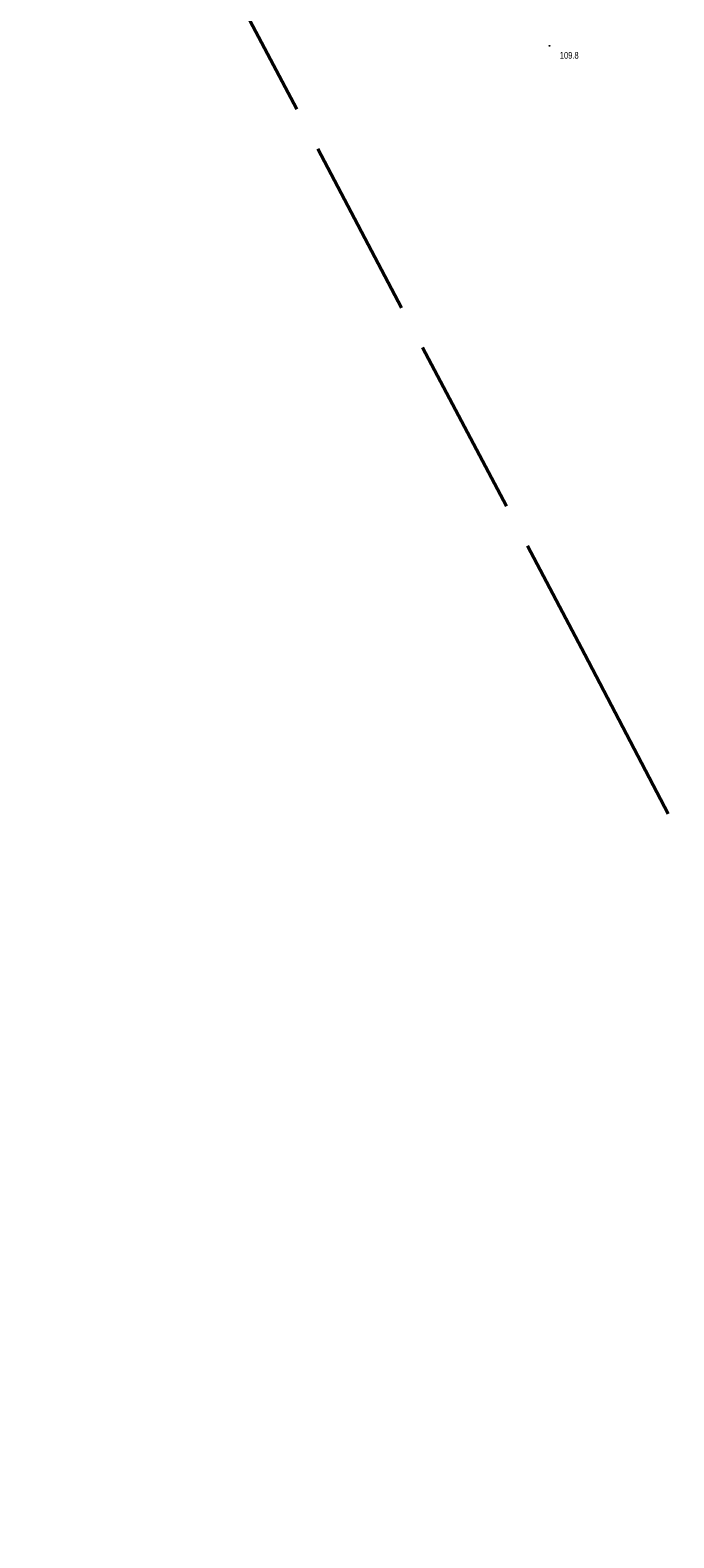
# Model space of a CAD drawing. Header units: metres. Extents: x 7531673 to 7533164, y 5721297 to 5724010.
# Tile 45 of 58: x 7531866 to 7531938, y 5723353 to 5723521. Entities that reach past the tile are written whole.
import ezdxf

# ---------------------------------------------------------------- set-up
doc = ezdxf.new("R2010")
doc.units = ezdxf.units.M
doc.linetypes.add('L_0_09', pattern=[2.5, 2, -0.5])
doc.layers.get('0').update_dxf_attribs({"color": 252})
doc.layers.add('RTPW_T_0', color=252, linetype='Continuous', lineweight=15)
doc.layers.add('zakres', color=7, linetype='L_0_09', lineweight=50, true_color=0xff05ff)
doc.styles.get("Standard").update_dxf_attribs({"font": 'arial.ttf'})

# ---------------------------------------------------------------- blocks, each defined once
blk = doc.blocks.new('2_RTPW01')
at = {"linetype": 'Continuous'}
blk.add_circle((0, 0), 0.045, dxfattribs=at)

msp = doc.modelspace()

# ---------------------------------------------------------------- linework, layer by layer
at = {"layer": 'zakres', "color": 6, "lineweight": 50, "ltscale": 10}
msp.add_lwpolyline([(7531711.14, 5723861.32), (7531927.66, 5723451.28), (7532248.91, 5722837.99), (7532655.42, 5722066.69), (7533061.63, 5721296.9), (7533163.78, 5721347.42), (7533045.85, 5721572.87), (7532868.05, 5721917.16), (7532735.17, 5722175.75), (7532682.94, 5722276.17), (7532755.64, 5722321.46), (7532723.06, 5722383.63), (7532650.28, 5722338.29), (7532322.07, 5722954.54), (7532208.28, 5723169.59), (7531836.58, 5723882.95), (7531911.57, 5723950.84), (7531857.88, 5724010.14), (7531797.9, 5723955.84), (7531782.57, 5723984.68), (7531673.37, 5723932.85)], close=True, dxfattribs=at)

# ---------------------------------------------------------------- block references
at = {"layer": 'RTPW_T_0'}
msp.add_blockref('2_RTPW01', (7531923.73, 5723519.08), dxfattribs=at)

# ---------------------------------------------------------------- texts
at = {"layer": 'RTPW_T_0', "width": 0.7}
msp.add_text('109.8', height=0.75, dxfattribs=at).set_placement((7531924.87, 5723517.65))

doc.saveas('drawing.dxf')
